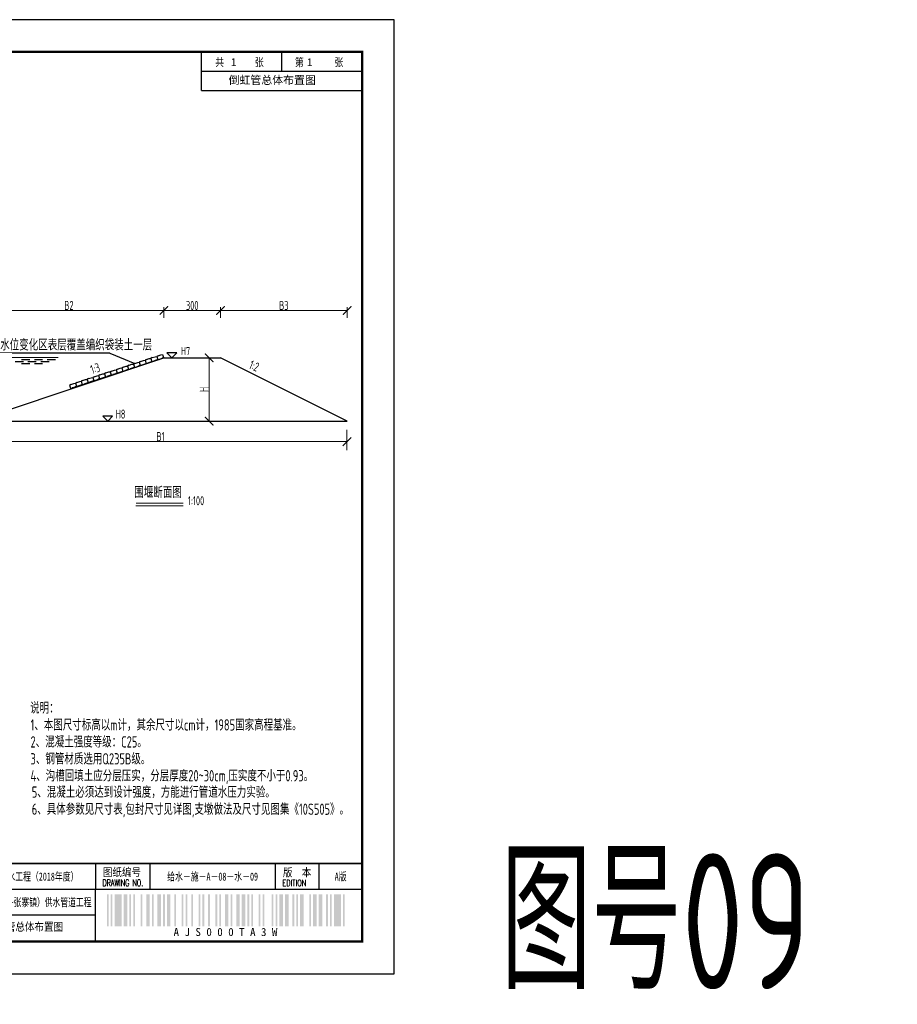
# Model space of a CAD drawing. Extents: x -493406 to 788281, y -294464 to -108123.
# Tile 8 of 8: x 456247 to 460126, y -289151 to -284798. Entities that reach past the tile are written whole.
import ezdxf
from ezdxf.enums import TextEntityAlignment as Align

# ---------------------------------------------------------------- set-up
doc = ezdxf.new("R2010")
doc.units = 0
doc.linetypes.add('ACAD_ISO02W100', pattern=[15, 12, -3])
doc.linetypes.add('DASHED', pattern=[19.05, 12.7, -6.35])
for name, color, linetype in [('GPSCOMMON', 7, 'Continuous'), ('pp-com', 7, 'Continuous'), ('河底线', 5, 'DASHED')]:
    doc.layers.add(name, color=color, linetype=linetype)
for name, color, linetype, lineweight in [('建筑物', 2, 'Continuous', 60), ('标注', 4, 'Continuous', 13), ('河口线', 4, 'ACAD_ISO02W100', 70)]:
    doc.layers.add(name, color=color, linetype=linetype, lineweight=lineweight)
doc.styles.add('gpshz', font='tssdeng.shx', dxfattribs={"width": 0.7, "bigfont": 'tssdchn.shx'})
doc.styles.add('图签', font='txt', dxfattribs={"width": 0.66})
doc.styles.add('图签 1', font='romanc.shx', dxfattribs={"width": 0.8})
doc.styles.add('图签1', font='romanc.shx', dxfattribs={"width": 0.8})
doc.styles.add('宋体', font='txt')

# ---------------------------------------------------------------- blocks, each defined once
blk = doc.blocks.new('_ArchTick')
at = {"color": 0, "linetype": 'ByBlock', "const_width": 0.15}
blk.add_lwpolyline([(-0.5, -0.5), (0.5, 0.5)], dxfattribs=at)
blk = doc.blocks.new('*U57')
at = {"linetype": 'Continuous'}
h = blk.add_hatch(color=0, dxfattribs=at)
h.paths.add_polyline_path([(30.15, 24.21), (30.15, 23.67), (29.79, 23.67), (29.79, 25.06), (30.15, 25.06), (30.15, 24.58), (30.49, 24.58), (30.49, 25.94), (29.45, 25.94), (29.45, 22.84), (30.49, 22.84), (30.49, 24.21)])
h.paths.add_polyline_path([(30.83, 24.21), (30.83, 22.84), (32.1, 22.84), (32.1, 25.94), (31.17, 25.94), (31.17, 29.16), (31.76, 29.16), (31.76, 27.64), (32.1, 27.64), (32.1, 29.98), (30.83, 29.98), (30.83, 25.06), (31.76, 25.06), (31.76, 23.67), (31.17, 23.67), (31.17, 24.21)])
h.paths.add_polyline_path([(33.25, 25.94), (33.25, 23.67), (32.78, 23.67), (32.78, 29.16), (33.25, 29.16), (33.25, 27.64), (33.59, 27.64), (33.59, 29.98), (32.44, 29.98), (32.44, 22.84), (33.59, 22.84), (33.59, 25.94)])
h.paths.add_polyline_path([(35.22, 29.98), (33.93, 29.98), (33.93, 22.84), (35.22, 22.84), (35.22, 23.67), (34.27, 23.67), (34.27, 25.06), (35.22, 25.06), (35.22, 25.94), (34.27, 25.94), (34.27, 29.16), (35.22, 29.16)])
h.paths.add_polyline_path([(36.25, 24.21), (36.25, 23.67), (35.9, 23.67), (35.9, 25.06), (36.25, 25.06), (36.25, 24.58), (36.59, 24.58), (36.59, 25.94), (35.56, 25.94), (35.56, 22.84), (36.59, 22.84), (36.59, 24.21)])
at = {"color": 0}
for p, q in [((7, 287), (7, 187)), ((25, 287), (7, 287)), ((13, 287), (13, 187)), ((19, 287), (19, 187)), ((360, 275), (360, 287)), ((385, 281), (385, 287)), ((410, 275), (410, 287)), ((360, 281), (410, 281)), ((360, 275), (410, 275)), ((25, 262), (7, 262)), ((25, 237), (7, 237)), ((25, 212), (7, 212)), ((25, 187), (7, 187)), ((129, 10.34), (129, 34.34)), ((142.36, 10.34), (142.36, 34.34)), ((157, 10.34), (157, 34.34)), ((171, 10.34), (171, 34.34)), ((185, 10.34), (185, 34.34)), ((199, 10.34), (199, 34.34)), ((213, 10.34), (213, 34.34)), ((227, 10.34), (227, 34.34)), ((255, 10.34), (255, 34.34)), ((268, 10.34), (268, 34.34)), ((282, 10.34), (282, 34.34)), ((327, 34.34), (327, 26.34)), ((343.88, 34.34), (343.88, 26.34)), ((383.01, 26.34), (383.01, 34.34)), ((396.62, 26.34), (396.62, 34.34)), ((115, 26.34), (330, 26.34)), ((327, 26.34), (410, 26.34)), ((327, 10.34), (327, 26.34)), ((115, 18.34), (327, 18.34))]:
    blk.add_line(p, q, dxfattribs=at)
blk.add_lwpolyline([(0, 0), (420, 0), (420, 297), (0, 297)], close=True, dxfattribs=at)
for points, const_width in [([(410, 10), (410, 287), (25, 287), (25, 10), (410, 10)], 0.75), ([(25, 34.34), (410, 34.34)], 0.5), ([(115, 10.34), (115, 34.34)], 0.5), ([(241, 10.34), (241, 34.34)], 0.5), ([(327, 10.34), (327, 26.34)], 0.35), ([(327, 26.34), (410, 26.34)], 0.35)]:
    blk.add_lwpolyline(points, dxfattribs=dict(at, const_width=const_width))
at = {"color": 0, "linetype": 'Continuous', "const_width": 0.107}
blk.add_lwpolyline([(28, 21.34), (38, 21.34), (38, 31.34), (28, 31.34)], close=True, dxfattribs=at)
at = {"color": 0}
for points in [[(330.54, 14.73), (330.54, 24.73), (331.09, 14.73), (331.09, 24.73)], [(331.74, 14.73), (331.74, 24.73), (332.29, 14.73), (332.29, 24.73)], [(332.94, 14.73), (332.94, 24.73), (335.14, 14.73), (335.14, 24.73)], [(335.79, 14.73), (335.79, 24.73), (336.89, 14.73), (336.89, 24.73)], [(337.54, 14.73), (337.54, 24.73), (338.09, 14.73), (338.09, 24.73)], [(338.74, 14.73), (338.74, 24.73), (339.29, 14.73), (339.29, 24.73)], [(341.04, 14.73), (341.04, 24.73), (341.59, 14.73), (341.59, 24.73)], [(342.79, 14.73), (342.79, 24.73), (343.89, 14.73), (343.89, 24.73)], [(344.54, 14.73), (344.54, 24.73), (345.09, 14.73), (345.09, 24.73)], [(346.29, 14.73), (346.29, 24.73), (347.39, 14.73), (347.39, 24.73)], [(348.04, 14.73), (348.04, 24.73), (348.59, 14.73), (348.59, 24.73)], [(349.24, 14.73), (349.24, 24.73), (350.34, 14.73), (350.34, 24.73)], [(351.54, 14.73), (351.54, 24.73), (352.09, 14.73), (352.09, 24.73)], [(353.84, 14.73), (353.84, 24.73), (354.39, 14.73), (354.39, 24.73)], [(355.04, 14.73), (355.04, 24.73), (355.59, 14.73), (355.59, 24.73)], [(356.79, 14.73), (356.79, 24.73), (357.34, 14.73), (357.34, 24.73)], [(359.09, 14.73), (359.09, 24.73), (359.64, 14.73), (359.64, 24.73)], [(360.29, 14.73), (360.29, 24.73), (360.84, 14.73), (360.84, 24.73)], [(362.04, 14.73), (362.04, 24.73), (362.59, 14.73), (362.59, 24.73)], [(364.34, 14.73), (364.34, 24.73), (364.89, 14.73), (364.89, 24.73)], [(365.54, 14.73), (365.54, 24.73), (366.09, 14.73), (366.09, 24.73)], [(367.29, 14.73), (367.29, 24.73), (368.39, 14.73), (368.39, 24.73)], [(369.04, 14.73), (369.04, 24.73), (369.59, 14.73), (369.59, 24.73)], [(370.79, 14.73), (370.79, 24.73), (371.89, 14.73), (371.89, 24.73)], [(372.54, 14.73), (372.54, 24.73), (373.64, 14.73), (373.64, 24.73)], [(374.29, 14.73), (374.29, 24.73), (374.84, 14.73), (374.84, 24.73)], [(375.49, 14.73), (375.49, 24.73), (376.04, 14.73), (376.04, 24.73)], [(377.79, 14.73), (377.79, 24.73), (378.34, 14.73), (378.34, 24.73)], [(378.99, 14.73), (378.99, 24.73), (379.54, 14.73), (379.54, 24.73)], [(381.84, 14.73), (381.84, 24.73), (382.39, 14.73), (382.39, 24.73)], [(383.04, 14.73), (383.04, 24.73), (383.59, 14.73), (383.59, 24.73)], [(384.24, 14.73), (384.24, 24.73), (385.34, 14.73), (385.34, 24.73)], [(385.99, 14.73), (385.99, 24.73), (387.09, 14.73), (387.09, 24.73)], [(388.29, 14.73), (388.29, 24.73), (388.84, 14.73), (388.84, 24.73)], [(389.49, 14.73), (389.49, 24.73), (390.04, 14.73), (390.04, 24.73)], [(390.69, 14.73), (390.69, 24.73), (391.79, 14.73), (391.79, 24.73)], [(393.54, 14.73), (393.54, 24.73), (394.09, 14.73), (394.09, 24.73)], [(394.74, 14.73), (394.74, 24.73), (395.84, 14.73), (395.84, 24.73)], [(396.49, 14.73), (396.49, 24.73), (397.59, 14.73), (397.59, 24.73)], [(398.79, 14.73), (398.79, 24.73), (399.34, 14.73), (399.34, 24.73)], [(399.99, 14.73), (399.99, 24.73), (400.54, 14.73), (400.54, 24.73)], [(401.19, 14.73), (401.19, 24.73), (403.39, 14.73), (403.39, 24.73)], [(404.04, 14.73), (404.04, 24.73), (404.59, 14.73), (404.59, 24.73)], [(404.59, 14.73), (404.59, 24.73), (404.59, 14.73), (404.59, 24.73)], [(404.59, 14.73), (404.59, 24.73), (404.59, 14.73), (404.59, 24.73)], [(404.59, 14.73), (404.59, 24.73), (404.59, 14.73), (404.59, 24.73)], [(404.59, 14.73), (404.59, 24.73), (404.59, 14.73), (404.59, 24.73)], [(404.59, 14.73), (404.59, 24.73), (404.59, 14.73), (404.59, 24.73)], [(404.59, 14.73), (404.59, 24.73), (404.59, 14.73), (404.59, 24.73)], [(404.59, 14.73), (404.59, 24.73), (404.59, 14.73), (404.59, 24.73)], [(404.59, 14.73), (404.59, 24.73), (404.59, 14.73), (404.59, 24.73)], [(404.59, 14.73), (404.59, 24.73), (404.59, 14.73), (404.59, 24.73)], [(404.59, 14.73), (404.59, 24.73), (404.59, 14.73), (404.59, 24.73)], [(404.59, 14.73), (404.59, 24.73), (404.59, 14.73), (404.59, 24.73)], [(404.59, 14.73), (404.59, 24.73), (404.59, 14.73), (404.59, 24.73)], [(404.59, 14.73), (404.59, 24.73), (404.59, 14.73), (404.59, 24.73)], [(404.59, 14.73), (404.59, 24.73), (404.59, 14.73), (404.59, 24.73)], [(404.59, 14.73), (404.59, 24.73), (404.59, 14.73), (404.59, 24.73)], [(404.59, 14.73), (404.59, 24.73), (404.59, 14.73), (404.59, 24.73)], [(404.59, 14.73), (404.59, 24.73), (404.59, 14.73), (404.59, 24.73)]]:
    blk.add_solid(points, dxfattribs=at)
at = {"color": 0, "linetype": 'Continuous'}
for s, height, style, width, p in [('共       张', 2.5, '图签', 0.8, (364.26, 282.49)), ('第       张', 2.5, '图签', 0.8, (389.04, 282.49)), ('中国市政工程西北设计研究院有限公司', 4, '图签', 0.74, (40.74, 26.71)), ('设计总负责', 2.5, '图签', 0.67, (115.98, 30.39)), ('审    定', 2.5, '图签', 0.85, (157.92, 30.22)), ('设    计', 2.5, '图签', 0.85, (199.94, 30.25)), ('工程编号', 2.5, '图签', 0.85, (241.94, 30.2)), ('工程名称', 2.5, '图签', 0.85, (268.91, 30.22)), ('图纸编号', 2.5, '图签', 0.85, (329.28, 30.36)), ('版  本', 2.5, '图签', 0.85, (385.33, 30.27)), ('DES.MANAGER', 2, '图签1', 0.55, (116.1, 27.26)), ('APPROVED', 2, '图签 1', 0.75, (158.02, 27.38)), ('DESIGNED', 2, '图签 1', 0.78, (199.99, 27.38)), ('PROJECT NO.', 2, '图签 1', 0.6, (241.93, 27.38)), ('PROJECT', 2, '图签 1', 0.8, (269.68, 27.39)), ('DRAWING NO.', 2, '图签 1', 0.59, (329.18, 27.29)), ('EDITION', 2, '图签 1', 0.75, (385.15, 27.26)), ('CSCEC AECOM CONSULTANTS CO.,LTD', 3, '图签', 1.07, (41.06, 21.47)), ('设计负责', 2.5, '图签', 0.85, (115.98, 22.4)), ('审    核', 2.5, '图签', 0.85, (157.92, 22.21)), ('注册工程师', 2.5, '图签', 0.68, (200, 22.38)), ('图纸比例', 2.5, '图签', 0.85, (241.94, 22.31)), ('子项名称', 2.5, '图签', 0.85, (268.88, 22.24)), ('EXAMINED', 2, '图签 1', 0.79, (157.88, 19.46)), ('REG.ENGINEER', 2, '图签 1', 0.53, (199.98, 19.5)), ('SCALE', 2, '图签 1', 0.8, (244.22, 19.48)), ('MASTER DES.', 2, '图签1', 0.57, (116.21, 19.2)), ('SUBSECTION', 2, '图签 1', 0.64, (268.76, 19.39)), ('专业负责', 2.5, '图签', 0.85, (115.95, 14.38)), ('校    核', 2.5, '图签', 0.85, (158, 14.42)), ('注册建筑师', 2.5, '图签', 0.68, (200.02, 14.45)), ('出图日期', 2.5, '图签', 0.85, (241.87, 14.4)), ('图纸名称', 2.5, '图签', 0.85, (268.91, 14.33)), ('PROPERTY IN COPYRIGHT', 2, '图签 1', 0.8, (79.11, 12.55)), ('SPE.MANAGER', 2, '图签 1', 0.56, (115.81, 11.53)), ('CHECKED', 2, '图签 1', 0.85, (157.85, 11.55)), ('REG.ARCHITECT', 2, '图签 1', 0.5, (199.98, 11.52)), ('DATE', 2, '图签 1', 0.8, (244.61, 11.52)), ('DRAWING TITLE', 2, '图签 1', 0.5, (268.86, 11.53))]:
    blk.add_text(s, height=height, dxfattribs=dict(at, style=style, width=width)).set_placement(p)
at = {"color": 0, "linetype": 'Continuous', "style": '图签'}
for s, p in [('设计证书：', (27.85, 16.24)), ('版权所有', (89.96, 16.29)), ('咨询证书：', (27.76, 12.7))]:
    blk.add_text(s, height=2, dxfattribs=at).set_placement(p)
at = {"color": 0}
blk.add_text('A J S 0 0 0 T A 3 W ', height=2.5, dxfattribs=at).set_placement((368.31, 14.23), align=Align.TOP_CENTER)
at = {"color": 0, "linetype": 'Continuous', "style": '图签', "flags": 8}
for tag, width, p, p2 in [('设计总负责', 0.611046, (130.25, 28.99), (141.11, 28.99)), ('工程名称', 2.988281, (283.25, 28.99), (325.75, 28.99)), ('图纸编号', 2.575163, (345.13, 28.99), (381.76, 28.99)), ('子项名称', 2.988281, (283.25, 20.99), (325.75, 20.99))]:
    blk.add_attdef(tag, text='', height=2.5, dxfattribs=dict(at, width=width)).set_placement(p, p2, align=Align.FIT)
at = {"color": 0, "linetype": 'Continuous', "ltscale": 0.055, "style": '图签', "flags": 8}
for tag, width, p, p2 in [('审定', 1.617188, (172.25, 28.99), (183.75, 28.99)), ('设计', 1.617188, (214.25, 28.99), (225.75, 28.99)), ('工程编号', 0.738284, (256.25, 28.99), (266.75, 28.99)), ('版本', 1.530605, (397.87, 28.99), (408.75, 28.99)), ('设计负责', 0.763807, (130.25, 20.99), (141.11, 20.99)), ('审核', 1.617188, (172.25, 20.99), (183.75, 20.99)), ('注册工程师', 0.646875, (214.25, 20.99), (225.75, 20.99)), ('图纸比例', 0.738284, (256.25, 20.99), (266.75, 20.99)), ('专业负责', 0.763807, (130.25, 12.65), (141.11, 12.65)), ('校核', 1.617188, (172.25, 12.65), (183.75, 12.65)), ('注册建筑师', 0.646875, (214.25, 12.65), (225.75, 12.65)), ('出图日期', 0.738284, (256.25, 12.65), (266.75, 12.65))]:
    blk.add_attdef(tag, text='', height=2.5, dxfattribs=dict(at, width=width)).set_placement(p, p2, align=Align.FIT)
at = {"color": 0, "linetype": 'Continuous', "style": '图签'}
for tag, p, width in [('设计证书', (43.26, 16.37), 1.55), ('咨询证书', (43.26, 12.88), 0.9)]:
    blk.add_attdef(tag, p, '', height=2, dxfattribs=dict(at, width=width))
at = {"color": 0, "linetype": 'Continuous', "style": '图签', "width": 0.85}
for tag, height, p in [('图纸名称_1_1', 2.5, (305.02, 13.35)), ('图纸名称_2_1', 2.2, (305.02, 15.12)), ('图纸名称_2_2', 2.2, (305.02, 11.51))]:
    blk.add_attdef(tag, text='', height=height, dxfattribs=at).set_placement(p, align=Align.CENTER)
blk = doc.blocks.new('20180504.1600441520')
at = {"layer": '建筑物', "lineweight": -3}
for p, q in [((456644.49, -286272.86), (456157.99, -286272.86)), ((456644.49, -286272.86), (456755.45, -286317.38)), ((456940.49, -286271.37), (456897.67, -286271.37)), ((456897.67, -286271.37), (456919.08, -286292.78)), ((456940.49, -286271.37), (456919.08, -286292.78)), ((456263.35, -286310.09), (456226.74, -286310.09)), ((456291.56, -286301.09), (456254.95, -286301.09)), ((456291.56, -286319.09), (456254.95, -286319.09)), ((456319.77, -286310.09), (456283.16, -286310.09)), ((456347.97, -286301.09), (456311.37, -286301.09)), ((456347.97, -286319.09), (456311.37, -286319.09)), ((456376.18, -286310.09), (456339.58, -286310.09)), ((456404.39, -286301.09), (456367.79, -286301.09)), ((456755.45, -286317.38), (456749.45, -286320.77)), ((456755.45, -286317.38), (456768.27, -286313.16)), ((456768.27, -286313.16), (456775.11, -286312.34)), ((456781.1, -286308.95), (456775.11, -286312.34)), ((456775.11, -286312.34), (456779.53, -286325.8)), ((456775.11, -286312.34), (456779.53, -286325.8)), ((456781.1, -286308.95), (456793.92, -286304.73)), ((456793.92, -286304.73), (456800.76, -286303.91)), ((456805.18, -286317.38), (456799.19, -286320.77)), ((456806.75, -286300.52), (456800.76, -286303.91)), ((456800.76, -286303.91), (456805.18, -286317.38)), ((456800.76, -286303.91), (456805.18, -286317.38)), ((456805.18, -286317.38), (456812.02, -286316.55)), ((456806.75, -286300.52), (456819.57, -286296.31)), ((456824.84, -286312.34), (456812.02, -286316.55)), ((456819.57, -286296.31), (456826.41, -286295.48)), ((456830.83, -286308.95), (456824.84, -286312.34)), ((456832.4, -286292.09), (456826.41, -286295.48)), ((456826.41, -286295.48), (456830.83, -286308.95)), ((456826.41, -286295.48), (456830.83, -286308.95)), ((456830.83, -286308.95), (456837.67, -286308.12)), ((456832.4, -286292.09), (456845.22, -286287.88)), ((456850.49, -286303.91), (456837.67, -286308.12)), ((456845.22, -286287.88), (456852.06, -286287.05)), ((456856.48, -286300.52), (456850.49, -286303.91)), ((456858.05, -286283.66), (456852.06, -286287.05)), ((456852.06, -286287.05), (456856.48, -286300.52)), ((456852.06, -286287.05), (456856.48, -286300.52)), ((456856.48, -286300.52), (456863.32, -286299.7)), ((456858.05, -286283.66), (456870.87, -286279.45)), ((456876.14, -286295.48), (456863.32, -286299.7)), ((456870.87, -286279.45), (456877.71, -286278.63)), ((456882.13, -286292.09), (456876.14, -286295.48)), ((456877.71, -286278.63), (456882.13, -286292.09)), ((456627.19, -286359.52), (456621.2, -286362.91)), ((456627.19, -286359.52), (456640.02, -286355.3)), ((456640.02, -286355.3), (456646.85, -286354.48)), ((456652.84, -286351.09), (456646.85, -286354.48)), ((456652.84, -286351.09), (456646.85, -286354.48)), ((456646.85, -286354.48), (456651.28, -286367.95)), ((456646.85, -286354.48), (456651.28, -286367.95)), ((456646.85, -286354.48), (456651.28, -286367.95)), ((456646.85, -286354.48), (456651.28, -286367.95)), ((456652.84, -286351.09), (456665.67, -286346.88)), ((456665.67, -286346.88), (456672.5, -286346.05)), ((456676.93, -286359.52), (456670.94, -286362.91)), ((456678.49, -286342.66), (456672.5, -286346.05)), ((456678.49, -286342.66), (456672.5, -286346.05)), ((456672.5, -286346.05), (456676.93, -286359.52)), ((456672.5, -286346.05), (456676.93, -286359.52)), ((456672.5, -286346.05), (456676.93, -286359.52)), ((456672.5, -286346.05), (456676.93, -286359.52)), ((456676.93, -286359.52), (456683.76, -286358.69)), ((456678.49, -286342.66), (456691.32, -286338.45)), ((456696.59, -286354.48), (456683.76, -286358.69)), ((456691.32, -286338.45), (456698.15, -286337.62)), ((456702.58, -286351.09), (456696.59, -286354.48)), ((456704.14, -286334.23), (456698.15, -286337.62)), ((456704.14, -286334.23), (456698.15, -286337.62)), ((456698.15, -286337.62), (456702.58, -286351.09)), ((456698.15, -286337.62), (456702.58, -286351.09)), ((456698.15, -286337.62), (456702.58, -286351.09)), ((456698.15, -286337.62), (456702.58, -286351.09)), ((456702.58, -286351.09), (456709.41, -286350.26)), ((456704.14, -286334.23), (456716.97, -286330.02)), ((456722.24, -286346.05), (456709.41, -286350.26)), ((456716.97, -286330.02), (456723.8, -286329.19)), ((456728.23, -286342.66), (456722.24, -286346.05)), ((456729.8, -286325.8), (456723.8, -286329.19)), ((456723.8, -286329.19), (456728.23, -286342.66)), ((456723.8, -286329.19), (456728.23, -286342.66)), ((456728.23, -286342.66), (456735.06, -286341.84)), ((456729.8, -286325.8), (456742.62, -286321.59)), ((456747.89, -286337.62), (456735.06, -286341.84)), ((456742.62, -286321.59), (456749.45, -286320.77)), ((456753.88, -286334.23), (456747.89, -286337.62)), ((456749.45, -286320.77), (456753.88, -286334.23)), ((456749.45, -286320.77), (456753.88, -286334.23)), ((456753.88, -286334.23), (456760.71, -286333.41)), ((456773.54, -286329.19), (456760.71, -286333.41)), ((456779.53, -286325.8), (456773.54, -286329.19)), ((456779.53, -286325.8), (456786.36, -286324.98)), ((456799.19, -286320.77), (456786.36, -286324.98)), ((456473.29, -286410.09), (456486.11, -286405.87)), ((456486.11, -286405.87), (456492.95, -286405.05)), ((456498.94, -286401.66), (456492.95, -286405.05)), ((456498.94, -286401.66), (456492.95, -286405.05)), ((456492.95, -286405.05), (456497.37, -286418.51)), ((456492.95, -286405.05), (456497.37, -286418.51)), ((456492.95, -286405.05), (456497.37, -286418.51)), ((456492.95, -286405.05), (456497.37, -286418.51)), ((456498.94, -286401.66), (456511.76, -286397.44)), ((456511.76, -286397.44), (456518.6, -286396.62)), ((456524.59, -286393.23), (456518.6, -286396.62)), ((456518.6, -286396.62), (456523.02, -286410.09)), ((456518.6, -286396.62), (456523.02, -286410.09)), ((456524.59, -286393.23), (456537.41, -286389.02)), ((456542.68, -286405.05), (456529.86, -286409.26)), ((456537.41, -286389.02), (456544.25, -286388.19)), ((456548.67, -286401.66), (456542.68, -286405.05)), ((456550.24, -286384.8), (456544.25, -286388.19)), ((456550.24, -286384.8), (456544.25, -286388.19)), ((456544.25, -286388.19), (456548.67, -286401.66)), ((456544.25, -286388.19), (456548.67, -286401.66)), ((456544.25, -286388.19), (456548.67, -286401.66)), ((456544.25, -286388.19), (456548.67, -286401.66)), ((456548.67, -286401.66), (456555.51, -286400.83)), ((456550.24, -286384.8), (456563.06, -286380.59)), ((456568.33, -286396.62), (456555.51, -286400.83)), ((456563.06, -286380.59), (456569.9, -286379.76)), ((456574.32, -286393.23), (456568.33, -286396.62)), ((456575.89, -286376.37), (456569.9, -286379.76)), ((456569.9, -286379.76), (456574.32, -286393.23)), ((456569.9, -286379.76), (456574.32, -286393.23)), ((456574.32, -286393.23), (456581.16, -286392.41)), ((456575.89, -286376.37), (456588.72, -286372.16)), ((456593.98, -286388.19), (456581.16, -286392.41)), ((456588.72, -286372.16), (456595.55, -286371.33)), ((456599.97, -286384.8), (456593.98, -286388.19)), ((456601.54, -286367.95), (456595.55, -286371.33)), ((456601.54, -286367.95), (456595.55, -286371.33)), ((456595.55, -286371.33), (456599.97, -286384.8)), ((456595.55, -286371.33), (456599.97, -286384.8)), ((456595.55, -286371.33), (456599.97, -286384.8)), ((456595.55, -286371.33), (456599.97, -286384.8)), ((456599.97, -286384.8), (456606.81, -286383.98)), ((456601.54, -286367.95), (456614.37, -286363.73)), ((456619.63, -286379.76), (456606.81, -286383.98)), ((456614.37, -286363.73), (456621.2, -286362.91)), ((456625.63, -286376.37), (456619.63, -286379.76)), ((456621.2, -286362.91), (456625.63, -286376.37)), ((456621.2, -286362.91), (456625.63, -286376.37)), ((456625.63, -286376.37), (456632.46, -286375.55)), ((456645.28, -286371.33), (456632.46, -286375.55)), ((456651.28, -286367.95), (456645.28, -286371.33)), ((456651.28, -286367.95), (456658.11, -286367.12)), ((456670.94, -286362.91), (456658.11, -286367.12)), ((456473.29, -286410.09), (456467.3, -286413.48)), ((456467.3, -286413.48), (456471.72, -286426.94)), ((456467.3, -286413.48), (456471.72, -286426.94)), ((456471.72, -286426.94), (456478.55, -286426.12)), ((456491.38, -286421.9), (456478.55, -286426.12)), ((456497.37, -286418.51), (456491.38, -286421.9)), ((456497.37, -286418.51), (456504.2, -286417.69)), ((456517.03, -286413.48), (456504.2, -286417.69)), ((456523.02, -286410.09), (456517.03, -286413.48)), ((456523.02, -286410.09), (456529.86, -286409.26)), ((456656.93, -286551.28), (456614.11, -286551.28)), ((456614.11, -286551.28), (456635.52, -286572.69)), ((456656.93, -286551.28), (456635.52, -286572.69))]:
    blk.add_line(p, q, dxfattribs=at)
at = {"layer": '标注'}
for p, q in [((456884.14, -286083.32), (456044.14, -286083.32)), ((456884.14, -286115.87), (456884.14, -286068.82)), ((456884.14, -286083.32), (457134.14, -286083.32)), ((457134.14, -286104.62), (457134.14, -286068.82)), ((457134.14, -286115.87), (457134.14, -286068.82)), ((457134.14, -286083.32), (457694.14, -286083.32)), ((457694.14, -286115.87), (457694.14, -286068.82)), ((456415.94, -286292.09), (456181.24, -286292.09)), ((457083.74, -286292.78), (457083.74, -286572.78)), ((457693.06, -286611.37), (457693.06, -286701.31)), ((456044.14, -286662.72), (457694.14, -286662.72)), ((456760.27, -286947.73), (456969.27, -286947.73))]:
    blk.add_line(p, q, dxfattribs=at)
at = {"layer": '标注', "const_width": 5}
blk.add_lwpolyline([(456760.27, -286935.76), (456969.27, -286935.76)], dxfattribs=at)
at = {"layer": '河底线', "color": 1, "linetype": 'Continuous', "lineweight": 30}
for p, q in [((456044.14, -286572.78), (456884.14, -286292.78)), ((456884.14, -286292.78), (457134.14, -286292.78)), ((457694.14, -286572.78), (457134.14, -286292.78)), ((456044.14, -286572.78), (457694.14, -286572.78))]:
    blk.add_line(p, q, dxfattribs=at)
at = {"layer": 'pp-com'}
ref = blk.add_blockref('*U57', (451938.3, -289015.44), dxfattribs=dict(at, xscale=14.2, yscale=14.2, zscale=14.2))
ref.add_attrib('咨询证书', '工咨甲 13320070002', (452552.55, -288832.59), dxfattribs={"layer": '0', "color": 0, "height": 28.4, "style": '图签', "width": 0.9})
ref.add_attrib('版本', 'A版', dxfattribs={"layer": '0', "color": 0, "height": 35.5, "style": '图签', "width": 0.7, "flags": 8}).set_placement((457665.27, -288603.8), align=Align.CENTER)
ref.add_attrib('图纸编号', '给水－施－A－08－水－09', dxfattribs={"layer": '0', "color": 0, "height": 35.5, "style": '图签', "width": 0.7, "flags": 8}).set_placement((457099.21, -288603.8), align=Align.CENTER)
ref.add_attrib('子项名称', '徐沛路（南环路~张寨镇）供水管道工程', dxfattribs={"layer": '0', "color": 0, "height": 35.5, "style": '图签', "width": 0.679241, "flags": 8}).set_placement((455960.45, -288717.4), (456563.95, -288717.4), align=Align.FIT)
ref.add_attrib('工程名称', '沛县区域供水工程（2018年度）', dxfattribs={"layer": '0', "color": 0, "height": 35.5, "style": '图签', "width": 0.7, "flags": 8}).set_placement((456262.2, -288603.8), align=Align.CENTER)
ref.add_attrib('出图日期', '2018-02', dxfattribs={"layer": '0', "color": 0, "height": 35.5, "style": '图签', "width": 0.7, "flags": 8}).set_placement((455651.6, -288835.81), align=Align.CENTER)
ref.add_attrib('图纸比例', '示意', dxfattribs={"layer": '0', "color": 0, "height": 35.5, "style": '图签', "width": 0.7, "flags": 8}).set_placement((455651.6, -288717.4), align=Align.CENTER)
ref.add_attrib('工程编号', '2017-JS037', dxfattribs={"layer": '0', "color": 0, "height": 35.5, "style": '图签', "width": 0.587346, "flags": 8}).set_placement((455577.05, -288603.8), (455726.15, -288603.8), align=Align.FIT)
ref.add_attrib('设计', '马敬广', dxfattribs={"layer": '0', "color": 0, "height": 35.5, "style": '图签', "width": 0.7, "flags": 8}).set_placement((455062.3, -288603.8), align=Align.CENTER)
ref.add_attrib('校核', '谢兆歌', dxfattribs={"layer": '0', "color": 0, "height": 35.5, "style": '图签', "width": 0.7, "flags": 8}).set_placement((454465.9, -288835.81), align=Align.CENTER)
ref.add_attrib('审核', '杜俊', dxfattribs={"layer": '0', "color": 0, "height": 35.5, "style": '图签', "width": 0.7, "flags": 8}).set_placement((454465.9, -288717.4), align=Align.CENTER)
ref.add_attrib('专业负责', '谢兆歌', dxfattribs={"layer": '0', "color": 0, "height": 35.5, "style": '图签', "width": 0.7, "flags": 8}).set_placement((453864.98, -288835.81), align=Align.CENTER)
ref.add_attrib('设计负责', '杜俊', dxfattribs={"layer": '0', "color": 0, "height": 35.5, "style": '图签', "width": 0.7, "flags": 8}).set_placement((453864.98, -288717.4), align=Align.CENTER)
ref.add_attrib('设计证书', 'AW162001457', (452552.55, -288782.96), dxfattribs={"layer": '0', "color": 0, "height": 28.4, "style": '图签', "width": 1.55})
ref.add_attrib('图纸名称_1_1', '倒虹管总体布置图', dxfattribs={"layer": '0', "color": 0, "height": 35.5, "style": '图签', "width": 0.85}).set_placement((456269.63, -288825.81), align=Align.CENTER)
at = {"layer": '标注', "xscale": 37.5, "yscale": 37.5, "zscale": 37.5}
for p, rotation in [((456884.14, -286083.32), 180), ((457134.14, -286083.32), 180), ((457083.74, -286292.78), 90), ((457083.74, -286572.78), 270)]:
    blk.add_blockref('_ArchTick', p, dxfattribs=dict(at, rotation=rotation))
for p in [(456884.14, -286083.32), (457134.14, -286083.32), (457694.14, -286083.32), (457693.06, -286663.81)]:
    blk.add_blockref('_ArchTick', p, dxfattribs=at)
at = {"layer": '标注', "lineweight": -3, "style": '宋体'}
for s, height, p in [('1             1', 35.3571, (457180.27, -285003.44)), ('倒虹管总体布置图', 35.357, (457169.86, -285082.94))]:
    blk.add_text(s, height=height, dxfattribs=at).set_placement(p)
at = {"layer": '标注', "style": 'gpshz', "width": 0.7}
for s, height, p in [('水位变化区表层覆盖编织袋装土一层', 50, (456160.45, -286260.48)), ('H7', 35, (456959.3, -286280.4)), ('说明：', 50, (456292.59, -287865.57)), ('1、本图尺寸标高以m计，其余尺寸以cm计，1985国家高程基准。 ', 50, (456294.58, -287940.57)), ('2、混凝土强度等级：C25。', 50, (456294.58, -288015.57)), ('3、钢管材质选用Q235B级。 ', 50, (456294.58, -288090.57)), ('4、沟槽回填土应分层压实，分层厚度20~30cm,压实度不小于0.93。', 50, (456294.58, -288165.22)), ('5、混凝土必须达到设计强度，方能进行管道水压力实验。', 50, (456299.99, -288237.77)), ('6、具体参数见尺寸表,包封尺寸见详图,支墩做法及尺寸见图集《10S505》。', 50, (456299.99, -288313.13))]:
    blk.add_text(s, height=height, dxfattribs=at).set_placement(p)
for s, height, p in [('围堰断面图', 50, (456963.38, -286927.55)), ('1:100', 40, (457062.2, -286956.44))]:
    blk.add_text(s, height=height, dxfattribs=at).set_placement(p, align=Align.BOTTOM_RIGHT)
at = {"layer": '标注', "color": 1, "style": 'gpshz', "width": 0.7}
blk.add_text('图号09', height=600, dxfattribs=at).set_placement((458374.7, -289083.6))
at = {"layer": '标注', "char_height": 40, "attachment_point": 5, "style": 'gpshz'}
for s, insert in [('B2', (456464.14, -286061.32)), ('300', (457009.14, -286061.32)), ('B3', (457414.14, -286061.32)), ('B1', (456869.14, -286640.72))]:
    blk.add_mtext(s, dxfattribs=dict(at, insert=insert))
at = {"layer": '标注', "insert": (457061.74, -286432.78), "char_height": 40, "attachment_point": 5, "rotation": 90, "style": 'gpshz'}
blk.add_mtext('H', dxfattribs=at)
at = {"layer": '河口线', "linetype": 'Continuous', "lineweight": 0, "style": 'gpshz', "width": 0.7}
for s, rotation, p in [('1:3', 18.07086, (456567.13, -286364.99)), ('1:2', 336.91175, (457256.5, -286338.93))]:
    blk.add_text(s, height=40, rotation=rotation, dxfattribs=at).set_placement(p)
blk.add_text('H8', height=40, dxfattribs=at).set_placement((456670.49, -286561.52))

msp = doc.modelspace()

# ---------------------------------------------------------------- block references
at = {"layer": 'GPSCOMMON'}
msp.add_blockref('20180504.1600441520', (0, 0), dxfattribs=at)

doc.saveas('drawing.dxf')
